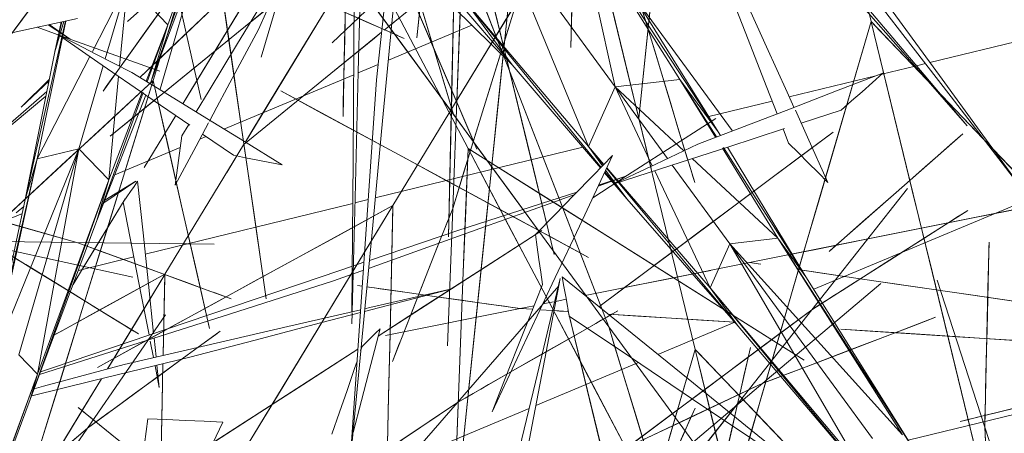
# Model space of a CAD drawing. Header units: centimetres. Extents: x 511 to 2122, y 723 to 1373.
# Tile 35 of 89: x 1372 to 1384, y 993 to 998. Entities that reach past the tile are written whole.
import ezdxf

# ---------------------------------------------------------------- set-up
doc = ezdxf.new("R2010")
doc.units = ezdxf.units.CM
doc.layers.add('A-DETL-GENF', color=92, linetype='Continuous', lineweight=18)
doc.layers.add('G-IMPT', color=8, linetype='Continuous', lineweight=18)

# ---------------------------------------------------------------- blocks, each defined once
blk = doc.blocks.new('Vegetação 69 - Tree_Bamboo26_DWG-477148-PROJETO_TÉRREO')
at = {"layer": 'G-IMPT'}
for p, q in [((54.071, -29.467), (55.394, -37.824)), ((54.602, -38.712), (55.728, -34.342)), ((48.38, -34.74), (51.868, -37.12)), ((48.38, -34.74), (52.31, -37.375)), ((48.513, -34.816), (52.31, -37.375)), ((51.315, -43.498), (48.863, -36.415)), ((52.322, -36.334), (55.641, -37.943)), ((52.322, -36.334), (56.35, -38.353)), ((52.764, -36.59), (56.345, -39.181)), ((52.764, -36.59), (56.35, -38.353)), ((51.868, -37.12), (54.921, -39.19)), ((52.31, -37.375), (51.868, -37.12)), ((51.868, -37.12), (55.63, -39.6)), ((52.758, -37.11), (52.31, -37.375)), ((52.758, -37.11), (56.345, -39.181)), ((52.31, -37.375), (56.345, -39.181)), ((52.31, -37.375), (55.63, -39.6)), ((55.517, -37.883), (55.435, -37.711)), ((55.435, -37.711), (55.517, -37.883)), ((58.276, -39.172), (55.641, -37.943)), ((58.517, -39.37), (55.641, -37.943)), ((55.641, -37.943), (56.35, -38.353)), ((48.138, -38.337), (49.421, -46.436)), ((56.345, -39.181), (56.35, -38.353)), ((58.029, -39.806), (56.35, -38.353)), ((58.507, -39.38), (56.35, -38.353)), ((57.759, -38.931), (57.391, -38.29)), ((57.391, -38.29), (57.78, -38.941)), ((54.602, -38.712), (53.94, -41.279)), ((54.071, -38.614), (54.071, -39.716)), ((57.048, -40.679), (54.921, -39.19)), ((55.63, -39.6), (54.921, -39.19)), ((57.11, -40.645), (54.921, -39.19)), ((56.345, -39.181), (55.63, -39.6)), ((56.345, -39.181), (57.793, -40.017)), ((58.276, -39.172), (58.805, -39.427)), ((58.804, -39.477), (58.276, -39.172)), ((58.805, -39.442), (58.282, -39.176)), ((58.443, -39.519), (58.811, -39.17)), ((58.811, -39.192), (58.443, -39.519)), ((55.482, -40.103), (55.22, -39.399)), ((55.266, -39.432), (55.482, -40.103)), ((58.803, -39.521), (58.518, -39.385)), ((58.803, -39.512), (58.527, -39.375)), ((51.506, -39.597), (51.933, -39.655)), ((51.933, -39.617), (51.506, -39.597)), ((52.416, -39.639), (52.091, -39.624)), ((52.091, -39.676), (52.456, -39.725)), ((55.63, -39.6), (57.525, -40.257)), ((55.63, -39.6), (57.122, -40.627)), ((55.697, -39.733), (55.911, -41.088)), ((59.234, -40.849), (58.111, -39.877)), ((54.071, -39.944), (54.071, -44.067)), ((57.913, -40.086), (59.234, -40.849)), ((55.667, -42.287), (53.602, -40.221)), ((56.527, -41.148), (55.699, -40.319)), ((57.711, -40.321), (59.234, -40.849)), ((56.527, -41.148), (55.971, -40.592)), ((55.971, -40.592), (56.527, -41.148)), ((58.514, -40.672), (58.695, -41.023)), ((57.303, -40.857), (57.242, -40.815)), ((58.266, -41.413), (57.291, -40.766)), ((59.067, -42.062), (57.303, -40.857)), ((57.303, -40.857), (59.022, -41.972)), ((57.303, -40.857), (58.266, -41.413)), ((57.305, -40.752), (58.266, -41.413)), ((56.118, -41.169), (56.303, -41.352)), ((58.643, -41.194), (58.266, -41.413)), ((59.647, -44.268), (56.715, -41.336)), ((58.987, -41.899), (58.266, -41.413)), ((55.519, -42.048), (56.058, -41.566)), ((55.975, -41.492), (55.996, -41.622)), ((55.491, -42.11), (55.229, -41.849)), ((55.229, -41.849), (55.491, -42.11)), ((56.054, -41.991), (56.479, -44.673)), ((50.9, -42.298), (51.315, -43.498)), ((58.582, -45.202), (55.706, -42.326)), ((52.02, -43.555), (51.819, -43.501)), ((51.819, -43.501), (52.025, -43.553)), ((52.746, -43.734), (52.706, -43.352)), ((51.347, -43.589), (51.27, -43.54)), ((52.508, -43.78), (52.473, -43.867)), ((52.473, -43.867), (52.508, -43.78)), ((52.77, -43.971), (52.748, -43.752)), ((52.897, -43.793), (52.916, -44.008)), ((52.925, -44.118), (53.08, -45.893)), ((54.071, -44.111), (54.071, -44.376)), ((57.893, -45.66), (57.175, -44.416)), ((57.175, -44.416), (57.893, -45.66)), ((54.071, -44.515), (54.071, -48.636)), ((56.494, -44.766), (56.56, -45.18)), ((56.593, -45.389), (56.866, -47.116)), ((57.177, -45.45), (57.536, -46.205)), ((58.938, -46.177), (55.94, -47.691)), ((49.443, -46.577), (49.779, -48.697)), ((51.263, -46.958), (51.335, -46.728)), ((51.335, -46.728), (51.263, -46.958)), ((57.29, -46.853), (55.94, -47.691)), ((51.148, -47.323), (51.22, -47.094)), ((51.22, -47.094), (51.148, -47.323)), ((57.377, -47.096), (53.611, -48.889)), ((54.061, -48.747), (57.377, -47.096)), ((57.377, -47.096), (55.94, -47.691)), ((51.316, -47.171), (51.307, -47.379)), ((51.14, -47.351), (51.056, -47.618)), ((51.305, -47.427), (51.297, -47.632)), ((60.949, -47.613), (52.192, -47.613)), ((53.602, -48.873), (55.94, -47.691)), ((58.612, -48.047), (54.061, -48.747)), ((55.058, -49.519), (58.612, -48.047)), ((49.978, -52.19), (46.849, -48.191)), ((53.329, -49.314), (53.27, -48.746)), ((53.289, -48.762), (53.329, -49.314)), ((54.061, -48.747), (53.633, -48.924)), ((54.061, -48.747), (53.649, -48.949)), ((54.061, -48.747), (53.653, -48.955)), ((55.058, -49.519), (54.061, -48.747)), ((53.57, -48.988), (50.004, -50.735)), ((52.905, -49.226), (53.495, -48.927)), ((53.508, -48.938), (52.905, -49.226)), ((53.539, -48.963), (52.905, -49.226)), ((53.577, -48.994), (53.261, -49.155)), ((49.843, -49.101), (50.094, -50.688)), ((52.905, -49.226), (50.004, -50.735)), ((53.248, -49.162), (50.855, -50.383)), ((55.058, -49.519), (53.407, -49.858)), ((53.472, -50.175), (55.058, -49.519)), ((53.543, -50.517), (55.058, -49.519)), ((53.743, -51.248), (58.411, -49.592)), ((55.058, -49.519), (54.899, -50.769)), ((58.411, -49.592), (54.899, -50.769)), ((55.058, -49.519), (58.411, -49.592)), ((50.094, -50.689), (50.427, -49.625)), ((62.499, -49.822), (49.766, -49.822)), ((53.302, -49.88), (50.855, -50.383)), ((51.59, -50.955), (53.329, -50.235)), ((56.974, -50.188), (53.743, -51.248)), ((46.294, -52.596), (50.855, -50.383)), ((46.825, -52.376), (50.855, -50.383)), ((50.004, -50.735), (50.855, -50.383)), ((51.59, -50.955), (50.855, -50.383)), ((46.294, -52.596), (50.004, -50.735)), ((51.475, -51.88), (53.359, -50.638)), ((53.65, -51.174), (54.899, -50.769)), ((54.899, -50.769), (53.653, -51.196)), ((53.743, -51.248), (54.899, -50.769)), ((46.825, -52.376), (51.59, -50.955)), ((47.216, -53.319), (51.59, -50.955)), ((47.286, -52.738), (51.59, -50.955)), ((51.59, -50.955), (51.475, -51.88)), ((53.421, -51.275), (50.624, -52.232)), ((51.063, -51.442), (51.146, -51.237)), ((51.146, -51.237), (51.082, -51.394)), ((51.475, -51.88), (53.413, -51.251)), ((53.743, -51.248), (53.663, -51.273)), ((54.071, -51.14), (54.071, -52.402)), ((53.414, -51.352), (50.624, -52.232)), ((46.685, -53.539), (51.475, -51.88)), ((47.216, -53.319), (51.475, -51.88)), ((51.475, -51.88), (50.624, -52.232)), ((51.113, -52.03), (51.108, -52.136)), ((46.685, -53.539), (50.624, -52.232)), ((49.978, -52.19), (51.816, -54.539)), ((50.353, -52.322), (51.37, -58.741)), ((53.209, -52.518), (53.5, -52.479)), ((53.584, -53.655), (53.523, -52.844)), ((54.071, -52.741), (54.071, -54.488)), ((47.092, -53.404), (47.092, -56.323)), ((54.071, -54.579), (54.071, -55.24)), ((54.071, -55.271), (54.071, -55.449)), ((54.071, -55.537), (54.071, -58.046))]:
    blk.add_line(p, q, dxfattribs=at)
at = {"layer": 'G-IMPT', "flags": 128}
for points in [[(53.696, -39.602), (54.859, -37.219), (56.837, -33.163), (61.139, -24.344)], [(52.838, -40.045), (51.073, -38.067), (48.068, -34.699), (41.535, -27.378)], [(51.584, -47.553), (49.86, -45.119), (46.926, -40.975), (40.547, -31.966)], [(45.987, -34.121), (47.756, -35.179), (49.716, -36.352), (51.676, -37.525), (53.636, -38.698)], [(52.095, -37.776), (50.52, -36.833), (48.945, -35.891), (47.37, -34.948), (46.007, -34.132)], [(54.602, -38.712), (55.177, -37.694), (55.752, -36.676), (56.327, -35.657), (56.902, -34.639)], [(58.797, -39.751), (58.826, -38.536), (58.855, -37.322), (58.885, -36.108), (58.914, -34.893)], [(44.376, -35.339), (45.992, -36.955), (47.607, -38.57), (49.222, -40.185), (50.837, -41.8)], [(55.801, -38.212), (55.382, -37.459), (54.963, -36.706), (54.544, -35.953), (54.125, -35.2)], [(49.956, -35.849), (50.048, -36.033), (50.39, -36.711), (50.732, -37.389), (51.073, -38.067)], [(51.073, -38.067), (50.547, -37.022), (50.021, -35.978), (49.956, -35.849)], [(51.933, -38.553), (51.461, -38.081), (50.391, -37.011), (49.321, -35.941)], [(56.095, -36.068), (55.721, -36.729), (55.348, -37.39), (54.975, -38.051), (54.602, -38.712)], [(50.153, -53.607), (48.822, -50.938), (46.556, -46.394), (41.631, -36.515)], [(54.951, -36.685), (55.536, -37.735), (56.12, -38.785), (56.704, -39.834), (57.289, -40.884)], [(57.483, -38.802), (57.123, -38.06), (56.5, -36.777)], [(56.5, -36.777), (57.049, -37.838), (57.568, -38.842)], [(51.315, -43.498), (50.779, -41.95), (50.197, -40.27), (49.615, -38.589), (49.033, -36.909)], [(49.033, -36.909), (49.5, -38.256), (49.966, -39.603), (50.433, -40.951), (50.9, -42.298)], [(50.591, -37.211), (51.344, -37.964), (51.933, -38.553)], [(51.933, -40.305), (51.934, -38.372), (51.934, -37.165)], [(52.053, -37.246), (52.058, -37.428), (52.098, -39.046)], [(52.604, -39.451), (53.167, -38.893), (53.731, -38.335), (54.295, -37.777), (54.859, -37.219)], [(54.859, -37.219), (54.749, -37.328), (54.639, -37.436), (54.53, -37.545), (54.42, -37.653)], [(52.706, -43.352), (52.561, -41.25), (52.416, -39.148), (52.296, -37.41)], [(52.344, -37.443), (52.365, -37.681), (52.603, -40.419), (52.842, -43.156), (52.895, -43.772)], [(57.287, -40.883), (55.989, -40.107), (54.691, -39.33), (53.393, -38.553), (52.095, -37.776)], [(54.42, -37.653), (54.044, -38.026), (53.668, -38.398), (53.291, -38.77), (52.915, -39.143)], [(51.498, -37.984), (50.869, -38.467), (50.239, -38.949), (49.609, -39.431), (48.979, -39.913)], [(51.15, -38.251), (51.237, -38.184), (51.324, -38.118), (51.411, -38.051), (51.498, -37.984)], [(53.602, -40.221), (53.404, -39.483), (53.206, -38.744), (53.008, -38.005), (52.971, -37.868)], [(52.98, -37.9), (53.291, -39.061), (53.602, -40.221)], [(62.001, -42.304), (61.115, -41.228), (60.228, -40.153), (59.342, -39.078), (58.456, -38.003)], [(58.456, -38.003), (59.143, -38.837), (59.831, -39.671), (60.518, -40.505), (61.206, -41.339)], [(52.284, -40.999), (51.981, -40.266), (51.679, -39.533), (51.376, -38.8), (51.073, -38.067)], [(51.073, -38.067), (51.132, -38.209), (51.191, -38.352), (51.25, -38.494), (51.309, -38.637)], [(49.469, -39.538), (49.89, -39.216), (50.31, -38.894), (50.73, -38.573), (51.15, -38.251)], [(57.289, -40.884), (56.917, -40.216), (56.545, -39.548), (56.173, -38.88), (55.801, -38.212)], [(49.121, -38.525), (49.583, -38.704), (50.045, -38.883), (50.507, -39.061), (50.969, -39.24)], [(53.056, -41.856), (52.833, -41.024), (52.61, -40.191), (52.387, -39.359), (52.164, -38.527)], [(52.164, -38.527), (52.274, -38.937), (52.384, -39.348), (52.494, -39.758), (52.604, -40.168)], [(55.2, -39.82), (54.108, -38.728), (53.831, -38.451)], [(53.834, -38.453), (54.482, -39.102), (55.2, -39.82)], [(50.565, -40.629), (49.997, -40.166), (49.428, -39.702), (48.86, -39.238), (48.292, -38.775)], [(51.309, -38.637), (51.511, -39.126), (51.713, -39.615), (51.915, -40.105), (52.117, -40.594)], [(53.6, -40.22), (52.53, -39.15), (52.09, -38.71)], [(52.096, -38.716), (52.848, -39.468), (53.6, -40.22)], [(52.839, -41.35), (53.279, -40.69), (53.72, -40.031), (54.161, -39.371), (54.602, -38.712)], [(53.636, -38.698), (54.549, -39.245), (55.461, -39.791), (56.374, -40.337), (57.287, -40.883)], [(54.602, -38.712), (54.516, -38.84), (54.43, -38.968), (54.344, -39.097), (54.259, -39.225)], [(48.862, -38.951), (50.033, -39.265), (51.204, -39.579), (51.933, -39.774)], [(51.933, -39.774), (51.232, -39.586), (50.047, -39.269), (48.862, -38.951)], [(57.434, -41.05), (58.423, -39.548), (58.816, -38.953)], [(52.098, -39.046), (52.079, -40.668), (52.059, -42.289), (52.041, -43.73)], [(52.915, -39.143), (52.837, -39.22), (52.759, -39.297), (52.681, -39.374), (52.604, -39.451)], [(50.969, -39.24), (50.868, -39.587), (50.767, -39.935), (50.666, -40.282), (50.565, -40.629)], [(54.259, -39.225), (53.965, -39.665), (53.67, -40.105), (53.376, -40.545), (53.082, -40.985)], [(56.283, -41.366), (57.047, -40.683), (57.811, -40.001), (58.575, -39.319)], [(58.575, -39.319), (58.316, -39.619), (58.056, -39.92), (57.797, -40.22), (57.538, -40.521)], [(44.586, -39.513), (45.6, -41.896), (46.614, -44.28), (47.627, -46.663), (48.641, -49.046)], [(55.145, -39.766), (54.235, -39.724), (53.326, -39.681), (52.536, -39.645)], [(52.089, -39.816), (52.375, -39.893), (53.546, -40.206)], [(53.602, -40.221), (52.417, -39.904), (52.089, -39.816)], [(52.544, -39.737), (53.489, -39.865), (54.481, -40), (55.472, -40.134)], [(55.472, -40.134), (55.391, -40.042), (55.309, -39.95), (55.227, -39.858), (55.145, -39.766)], [(56.44, -39.827), (56.826, -40.64), (57.29, -41.616)], [(57.319, -39.896), (57.836, -40.497), (58.353, -41.099), (58.87, -41.7), (59.387, -42.301)], [(57.604, -40.228), (57.533, -40.145), (57.461, -40.062), (57.39, -39.979), (57.319, -39.896)], [(56.986, -40.976), (56.631, -40.228), (56.496, -39.944)], [(49.86, -45.119), (49.404, -43.885), (48.947, -42.651), (48.491, -41.418), (48.035, -40.184)], [(52.604, -40.168), (52.915, -41.329), (53.226, -42.489), (53.537, -43.65), (53.848, -44.81)], [(53.546, -40.206), (53.56, -40.21), (53.574, -40.214), (53.588, -40.218), (53.602, -40.221)], [(58.985, -41.833), (58.64, -41.432), (58.295, -41.031), (57.949, -40.63), (57.604, -40.228)], [(51.989, -43.713), (51.976, -42.918), (51.954, -41.612), (51.933, -40.305)], [(53.846, -44.809), (52.776, -43.739), (51.707, -42.67), (50.637, -41.6), (49.567, -40.53)], [(52.117, -40.594), (52.159, -40.695), (52.201, -40.796), (52.242, -40.898), (52.284, -40.999)], [(57.538, -40.521), (56.933, -41.12), (56.329, -41.719), (55.724, -42.318), (55.12, -42.917)], [(59.496, -44.273), (59.285, -43.909), (58.5, -42.548), (57.714, -41.188), (57.405, -40.652)], [(57.405, -40.652), (57.885, -41.483), (58.841, -43.138), (59.496, -44.273)], [(52.382, -40.807), (53.594, -40.826), (54.807, -40.845), (56.019, -40.864), (57.231, -40.883)], [(57.289, -40.884), (56.062, -40.865), (54.835, -40.846), (53.609, -40.826), (52.382, -40.807)], [(56.239, -41.729), (55.861, -41.389), (55.227, -40.821)], [(55.227, -40.821), (55.45, -40.908), (55.672, -40.995), (55.895, -41.082), (56.118, -41.169)], [(53.082, -40.985), (53.021, -41.076), (52.96, -41.167), (52.9, -41.258), (52.839, -41.35)], [(57.826, -42.746), (57.228, -41.487), (57.015, -41.039)], [(57.091, -40.976), (59.387, -42.301), (63.296, -44.558), (67.721, -47.113)], [(57.231, -40.883), (57.246, -40.883), (57.26, -40.884), (57.274, -40.884), (57.289, -40.884)], [(67.703, -47.117), (67.496, -46.993), (64.28, -45.069), (57.289, -40.884)], [(75.939, -41.114), (72.602, -41.952), (66.923, -43.378), (54.573, -46.48)], [(59.647, -44.268), (58.755, -43.376), (57.827, -42.448), (56.899, -41.52), (56.715, -41.336)], [(56.715, -41.336), (57.459, -42.08), (58.204, -42.824), (58.948, -43.569)], [(56.501, -41.549), (56.845, -41.891), (57.571, -42.613), (58.297, -43.335), (59.024, -44.057)], [(57.29, -41.616), (57.808, -42.708), (58.326, -43.8), (58.845, -44.891), (59.048, -45.319)], [(50.837, -41.8), (51.59, -42.553), (52.342, -43.305), (53.094, -44.057), (53.846, -44.809)], [(57.762, -43.093), (57.128, -42.525), (56.494, -41.957), (56.269, -41.755)], [(66.534, -41.856), (64.079, -41.818), (61.624, -41.779), (59.17, -41.741), (56.715, -41.702)], [(56.715, -41.702), (59.702, -41.749), (62.689, -41.796), (65.676, -41.843), (68.663, -41.89)], [(48.675, -41.915), (48.972, -42.716), (49.268, -43.517), (49.564, -44.318), (49.86, -45.119)], [(61.349, -42.842), (59.181, -42.633), (57.014, -42.424), (54.846, -42.216), (52.678, -42.007)], [(52.678, -42.007), (54.36, -42.169), (56.041, -42.331), (57.722, -42.493), (59.404, -42.654)], [(53.848, -44.81), (53.65, -44.072), (53.452, -43.333), (53.254, -42.594), (53.056, -41.856)], [(47.832, -49.446), (50.587, -48.305), (55.278, -46.362), (65.477, -42.137)], [(55.12, -42.917), (55.22, -42.7), (55.319, -42.483), (55.419, -42.265), (55.519, -42.048)], [(57.15, -45.392), (56.877, -44.817), (56.279, -43.559), (55.681, -42.3)], [(55.681, -42.3), (56.145, -43.276), (56.609, -44.253), (57.072, -45.229), (57.15, -45.392)], [(58.582, -45.202), (57.933, -44.553), (57.032, -43.652), (56.131, -42.75), (55.706, -42.326)], [(55.706, -42.326), (55.887, -42.506), (56.544, -43.164), (57.202, -43.821), (57.859, -44.479)], [(51.096, -43.429), (50.969, -43.347), (50.592, -43.105), (50.215, -42.863), (49.837, -42.621)], [(59.281, -42.719), (58.693, -43.486), (58.105, -44.253), (57.516, -45.02), (56.928, -45.786)], [(59.048, -45.319), (58.979, -45.174), (58.595, -44.364), (58.21, -43.555), (57.826, -42.746)], [(57.59, -45.735), (55.483, -45.004), (53.376, -44.274), (51.27, -43.543), (49.163, -42.813)], [(49.163, -42.813), (50.942, -43.38), (52.722, -43.946), (54.501, -44.513), (56.28, -45.079)], [(49.777, -43.026), (50.339, -43.329), (50.968, -43.669), (51.597, -44.008)], [(57.228, -43.02), (58.786, -43.919), (59.404, -44.276)], [(59.024, -44.057), (58.708, -43.816), (58.393, -43.575), (58.078, -43.334), (57.762, -43.093)], [(51.978, -48.244), (53.111, -46.991), (54.244, -45.737), (55.376, -44.484), (56.509, -43.23)], [(56.509, -43.23), (55.907, -43.896), (55.306, -44.562), (54.704, -45.227), (54.103, -45.893)], [(56.213, -45.975), (57.809, -45.314), (59.404, -44.653), (61, -43.992), (62.596, -43.331)], [(49.976, -45.171), (48.681, -44.802), (47.386, -44.433), (46.092, -44.064), (44.797, -43.696)], [(49.108, -43.54), (50.279, -43.854), (51.45, -44.168), (52.621, -44.482), (53.792, -44.796)], [(53.848, -44.81), (52.663, -44.493), (51.478, -44.175), (50.293, -43.858), (49.108, -43.54)], [(51.597, -44.008), (51.535, -43.903), (51.472, -43.799), (51.409, -43.694), (51.347, -43.589)], [(52.043, -43.557), (54.893, -44.274), (57.967, -45.047), (61.041, -45.82), (64.114, -46.594)], [(61.203, -46.042), (58.857, -45.407), (56.511, -44.772), (54.165, -44.136), (52.043, -43.562)], [(44.4, -43.858), (46.228, -44.797), (48.057, -45.736), (49.885, -46.675), (51.713, -47.613)], [(52.019, -45.532), (51.998, -44.225), (51.991, -43.793)], [(52.04, -43.811), (52.039, -43.911), (52.019, -45.532)], [(57.049, -45.628), (57.387, -45.188), (57.725, -44.748), (58.062, -44.308), (58.4, -43.868)], [(50.928, -44.089), (51.576, -44.546), (52.224, -45.003), (52.872, -45.46), (53.52, -45.918)], [(51.286, -44.341), (51.197, -44.278), (51.107, -44.215), (51.017, -44.152), (50.928, -44.089)], [(51.446, -44.079), (51.335, -46.728), (51.323, -47.001)], [(52.441, -43.949), (52.215, -44.517), (51.921, -45.254), (51.628, -45.991), (51.335, -46.728)], [(51.468, -43.938), (51.814, -44.938), (52.271, -46.258), (52.655, -47.366)], [(52.646, -47.341), (52.386, -46.591), (52.044, -45.604), (51.703, -44.617), (51.468, -43.938)], [(52.698, -47.49), (52.215, -46.098), (51.468, -43.938)], [(52.346, -44.188), (52.386, -44.086), (52.427, -43.984)], [(53.218, -48.255), (53.173, -47.824), (53.017, -46.333), (52.862, -44.842), (52.781, -44.067)], [(51.563, -46.155), (51.759, -45.663), (51.954, -45.171), (52.15, -44.679), (52.346, -44.188)], [(56.78, -44.558), (56.522, -44.489), (56.264, -44.42), (56.006, -44.351), (55.748, -44.282)], [(55.748, -44.282), (56.437, -44.466), (57.126, -44.651), (57.815, -44.836), (58.504, -45.02)], [(47.35, -44.423), (49.156, -44.937), (50.962, -45.452), (52.767, -45.966), (54.573, -46.48)], [(53.016, -45.562), (52.584, -45.257), (52.151, -44.952), (51.719, -44.646), (51.286, -44.341)], [(58.362, -44.982), (57.967, -44.876), (57.571, -44.77), (57.176, -44.664), (56.78, -44.558)], [(53.792, -44.796), (53.806, -44.799), (53.82, -44.803), (53.834, -44.807), (53.848, -44.81)], [(63.816, -54.778), (62.259, -53.222), (59.609, -50.572), (53.848, -44.81)], [(57.224, -47.944), (55.173, -47.213), (53.121, -46.483), (51.07, -45.752), (49.018, -45.022)], [(49.018, -45.022), (50.61, -45.588), (52.201, -46.155), (53.792, -46.722), (55.383, -47.288)], [(51.713, -47.613), (50.405, -47.016), (49.096, -46.418), (47.788, -45.821), (46.479, -45.223)], [(50.844, -48.55), (50.598, -47.692), (50.352, -46.834), (50.106, -45.977), (49.86, -45.119)], [(49.86, -45.119), (49.908, -45.286), (49.956, -45.453), (50.004, -45.619), (50.052, -45.786)], [(54.573, -46.48), (53.424, -46.153), (52.275, -45.826), (51.125, -45.498), (49.976, -45.171)], [(50.97, -45.191), (53.52, -45.918), (57.861, -47.154), (67.298, -49.842)], [(56.28, -45.079), (58.04, -45.713), (59.8, -46.346), (61.56, -46.98), (63.32, -47.613)], [(48.664, -49.555), (47.335, -48.512), (46.005, -47.47), (44.676, -46.427), (43.346, -45.385)], [(57.94, -45.259), (56.636, -45.8), (55.332, -46.34), (54.027, -46.88), (52.723, -47.42)], [(53.52, -45.918), (53.394, -45.829), (53.268, -45.74), (53.142, -45.651), (53.016, -45.562)], [(58.072, -47.335), (57.474, -46.076), (57.237, -45.576)], [(48.822, -50.938), (48.56, -49.649), (48.297, -48.36), (48.035, -47.071), (47.773, -45.782)], [(53.778, -49.156), (52.715, -48.299), (51.651, -47.441), (50.587, -46.583), (49.523, -45.726)], [(49.523, -45.726), (50.063, -46.108), (50.602, -46.49), (51.142, -46.872), (51.682, -47.254)], [(50.052, -45.786), (50.216, -46.359), (50.38, -46.931), (50.544, -47.504), (50.708, -48.076)], [(62.493, -48.251), (60.122, -47.616), (57.75, -46.981), (55.379, -46.345), (53.008, -45.71)], [(53.008, -45.71), (55.893, -46.483), (58.779, -47.256), (61.664, -48.029), (64.55, -48.803)], [(54.523, -46.643), (56.004, -46.395), (57.485, -46.148), (58.966, -45.9), (60.448, -45.652)], [(56.928, -45.786), (56.958, -45.747), (56.989, -45.707), (57.019, -45.668), (57.049, -45.628)], [(45.073, -45.921), (45.943, -47.033), (46.813, -48.145), (47.684, -49.257), (48.554, -50.369)], [(54.103, -45.893), (53.758, -46.275), (53.413, -46.657), (53.068, -47.039), (52.723, -47.42)], [(52.723, -47.42), (53.595, -47.059), (54.468, -46.698), (55.34, -46.336), (56.213, -45.975)], [(53.08, -45.893), (53.142, -46.749), (53.205, -47.604), (53.257, -48.322)], [(56.126, -47.477), (55.474, -47.087), (54.823, -46.697), (54.172, -46.307), (53.52, -45.918)], [(53.52, -45.918), (54.524, -46.518), (55.527, -47.119), (56.531, -47.719), (57.534, -48.32)], [(43.262, -46.067), (44.888, -47.006), (46.514, -47.945), (48.14, -48.883), (49.766, -49.822)], [(51.335, -46.728), (51.392, -46.585), (51.449, -46.442), (51.506, -46.298), (51.563, -46.155)], [(61.818, -46.031), (60.183, -46.114), (58.548, -46.196), (56.913, -46.279), (55.278, -46.362)], [(55.278, -46.362), (56.49, -46.301), (57.702, -46.239), (58.914, -46.178), (60.126, -46.116)], [(57.301, -46.178), (56.85, -46.254), (56.398, -46.329), (55.947, -46.405), (55.496, -46.48)], [(61.19, -47.563), (60.404, -47.283), (59.229, -46.865), (58.054, -46.446), (56.88, -46.028)], [(56.88, -46.028), (57.504, -46.25), (58.128, -46.472), (58.751, -46.695), (59.375, -46.917)], [(54.57, -46.481), (52.278, -47.057), (49.985, -47.633), (47.692, -48.209), (45.399, -48.785)], [(48.121, -48.101), (49.734, -47.696), (51.346, -47.291), (52.958, -46.886), (54.57, -46.481)], [(54.573, -46.48), (53.196, -47.815), (51.82, -49.149), (50.443, -50.483), (49.066, -51.817)], [(49.066, -51.817), (50.427, -50.498), (51.788, -49.18), (53.148, -47.861), (54.509, -46.543)], [(64.245, -46.507), (61.677, -46.845), (59.109, -47.183), (56.542, -47.521), (53.974, -47.859)], [(54.509, -46.543), (54.525, -46.527), (54.541, -46.512), (54.557, -46.496), (54.573, -46.48)], [(55.496, -46.48), (55.253, -46.521), (55.01, -46.562), (54.766, -46.603), (54.523, -46.643)], [(59.081, -50.044), (58.18, -49.142), (57.278, -48.241), (56.377, -47.339), (55.475, -46.438)], [(55.475, -46.438), (56.133, -47.095), (56.79, -47.753), (57.448, -48.41), (58.105, -49.068)], [(60.324, -47.856), (59.117, -47.512), (57.91, -47.168), (56.703, -46.824), (55.496, -46.48)], [(55.496, -46.48), (56.304, -46.71), (57.111, -46.94), (57.918, -47.17), (58.726, -47.4)], [(55.804, -47.618), (57.915, -47.34), (60.025, -47.063), (62.135, -46.785), (64.245, -46.507)], [(51.682, -47.254), (51.924, -47.279), (52.166, -47.303), (52.408, -47.327), (52.649, -47.351)], [(55.383, -47.288), (57.162, -47.922), (58.941, -48.555), (60.72, -49.189), (62.499, -49.822)], [(49.766, -49.822), (48.731, -49.225), (47.696, -48.627), (46.662, -48.03), (45.627, -47.432)], [(48.554, -50.369), (47.972, -49.625), (47.39, -48.882), (46.808, -48.138), (46.226, -47.394)], [(49.978, -52.19), (49.463, -50.979), (48.948, -49.768), (48.433, -48.558), (47.918, -47.347)], [(51.056, -47.618), (51.108, -47.452), (51.14, -47.351)], [(52.723, -47.42), (52.537, -47.626), (52.35, -47.832), (52.164, -48.038), (51.978, -48.244)], [(52.649, -47.351), (52.932, -47.803), (53.214, -48.254), (53.496, -48.705), (53.778, -49.156)], [(59.367, -49.417), (58.101, -48.659), (56.126, -47.477)], [(51.09, -47.613), (48.676, -47.613), (46.262, -47.612), (43.848, -47.612), (41.434, -47.612)], [(44.739, -47.61), (46.327, -47.611), (47.915, -47.611), (49.502, -47.612), (51.09, -47.613)], [(50.969, -47.613), (49.917, -48.572), (48.865, -49.53), (47.813, -50.489), (46.761, -51.448)], [(46.761, -51.448), (48.005, -50.5), (49.249, -49.553), (50.493, -48.605), (51.737, -47.658)], [(48.141, -47.591), (48.311, -48.428), (48.481, -49.264), (48.652, -50.101), (48.822, -50.938)], [(50.587, -48.305), (51.892, -48.133), (53.196, -47.962), (54.5, -47.79), (55.804, -47.618)], [(51.737, -47.658), (51.545, -47.647), (51.353, -47.636), (51.161, -47.625), (50.969, -47.613)], [(60.949, -47.613), (58.948, -47.613), (56.896, -47.613), (54.845, -47.613), (52.794, -47.613)], [(52.794, -47.613), (54.439, -47.613), (56.083, -47.613), (57.728, -47.613), (59.373, -47.613)], [(49.547, -50.866), (48.036, -50.11), (46.524, -49.355), (45.013, -48.6), (43.502, -47.844)], [(53.974, -47.859), (53.127, -47.971), (52.281, -48.082), (51.434, -48.194), (50.587, -48.305)], [(50.708, -48.076), (50.742, -48.194), (50.776, -48.313), (50.81, -48.431), (50.844, -48.55)], [(51.281, -48.005), (51.146, -51.237), (50.735, -61.041)], [(51.249, -48.781), (51.152, -48.554), (51.056, -48.327), (51.008, -48.213)], [(51.008, -48.213), (51.45, -49.255), (52.037, -50.637), (52.623, -52.02), (53.21, -53.402)], [(47.024, -48.504), (47.915, -48.454), (48.806, -48.405), (49.696, -48.355), (50.587, -48.305)], [(49.894, -48.344), (49.3, -48.377), (48.705, -48.41), (48.111, -48.443), (47.516, -48.477)], [(50.587, -48.305), (50.414, -48.315), (50.241, -48.324), (50.067, -48.334), (49.894, -48.344)], [(50.826, -48.352), (50.635, -48.96), (50.286, -50.076), (50.094, -50.689)], [(50.427, -49.625), (50.654, -48.901), (50.826, -48.352)], [(54.004, -51.263), (53.342, -49.351), (53.079, -48.593)], [(51.178, -50.474), (51.196, -50.035), (51.249, -48.781)], [(51.249, -48.781), (51.214, -49.62), (51.184, -50.329)], [(51.964, -50.465), (51.785, -50.044), (51.606, -49.623), (51.427, -49.202), (51.249, -48.781)], [(47.791, -48.87), (48.009, -49.041), (48.227, -49.212), (48.446, -49.383), (48.664, -49.555)], [(57.026, -49.147), (56.768, -49.078), (56.51, -49.009), (56.252, -48.94), (55.994, -48.871)], [(55.994, -48.871), (56.683, -49.055), (57.372, -49.24), (58.061, -49.425), (58.751, -49.609)], [(48.641, -49.046), (48.975, -49.832), (49.31, -50.618), (49.644, -51.404), (49.978, -52.19)], [(53.498, -52.506), (53.412, -51.357), (53.327, -50.208), (53.241, -49.059)], [(53.241, -49.059), (53.331, -49.496), (53.422, -49.933), (53.513, -50.371), (53.604, -50.808)], [(53.703, -51.518), (56.459, -50.376), (59.221, -49.233)], [(50.97, -52.231), (49.804, -51.558), (48.638, -50.885), (47.472, -50.212), (46.306, -49.539)], [(46.306, -49.539), (46.881, -49.871), (47.455, -50.203), (48.03, -50.534), (48.605, -50.866)], [(46.713, -49.449), (47.173, -49.679), (47.633, -49.909), (48.093, -50.139), (48.554, -50.369)], [(49.763, -49.823), (47.399, -49.823), (45.035, -49.823), (42.671, -49.823), (40.307, -49.823)], [(43.114, -49.822), (44.776, -49.823), (46.439, -49.823), (48.101, -49.823), (49.763, -49.823)], [(49.766, -49.822), (48.106, -50.781), (46.446, -51.739), (44.785, -52.698), (43.125, -53.656)], [(43.125, -53.656), (44.766, -52.709), (46.407, -51.762), (48.048, -50.814), (49.689, -49.867)], [(49.689, -49.867), (49.708, -49.856), (49.728, -49.845), (49.747, -49.833), (49.766, -49.822)], [(61.332, -49.822), (59.34, -49.822), (57.348, -49.822), (55.356, -49.822), (53.363, -49.822)], [(53.363, -49.822), (54.816, -49.822), (56.269, -49.822), (57.722, -49.822), (59.175, -49.822)], [(62.567, -52.743), (60.516, -52.013), (58.464, -51.282), (56.413, -50.552), (54.361, -49.821)], [(54.361, -49.821), (55.953, -50.388), (57.544, -50.954), (59.135, -51.521), (60.726, -52.087)], [(48.554, -50.369), (48.802, -50.493), (49.05, -50.617), (49.299, -50.742), (49.547, -50.866)], [(53.21, -53.402), (52.899, -52.668), (52.587, -51.933), (52.275, -51.199), (51.964, -50.465)], [(52.896, -50.576), (53.786, -50.526), (54.677, -50.476), (55.568, -50.426), (56.459, -50.376)], [(53.388, -50.548), (53.265, -50.555), (53.142, -50.562), (53.019, -50.569), (52.896, -50.576)], [(55.766, -50.415), (55.171, -50.448), (54.577, -50.482), (53.982, -50.515), (53.388, -50.548)], [(56.459, -50.376), (56.286, -50.386), (56.112, -50.396), (55.939, -50.405), (55.766, -50.415)], [(48.605, -50.866), (50.231, -51.805), (51.857, -52.744), (53.483, -53.683), (55.109, -54.621)], [(49.269, -54.479), (49.157, -53.594), (49.045, -52.709), (48.934, -51.823), (48.822, -50.938)], [(48.822, -50.938), (48.844, -51.11), (48.865, -51.282), (48.887, -51.455), (48.909, -51.627)], [(53.604, -50.808), (53.724, -51.758), (53.845, -52.708), (53.965, -53.657), (54.086, -54.607)], [(48.909, -51.627), (48.983, -52.218), (49.058, -52.808), (49.133, -53.399), (49.207, -53.99)], [(51.039, -53.797), (51.091, -52.543), (51.113, -52.03)], [(53.811, -52.438), (54.351, -52.365), (55.493, -52.211), (56.635, -52.057), (57.777, -51.903)], [(48.965, -56.635), (49.51, -55.285), (50.055, -53.936), (50.601, -52.587), (50.793, -52.11)], [(50.793, -52.11), (50.742, -52.238), (50.338, -53.238), (49.933, -54.238), (49.529, -55.238)], [(51.125, -55.569), (50.838, -54.724), (50.551, -53.879), (50.265, -53.034), (49.978, -52.19)], [(49.978, -52.19), (50.034, -52.354), (50.09, -52.518), (50.145, -52.683), (50.201, -52.847)], [(51.108, -52.136), (51.044, -53.67), (50.98, -55.204), (50.915, -56.738), (50.851, -58.272)], [(55.109, -54.621), (54.074, -54.024), (53.039, -53.426), (52.004, -52.829), (50.97, -52.231)], [(52.713, -55.946), (54.512, -55.011), (56.312, -54.075), (58.111, -53.139), (59.91, -52.203)], [(56.053, -52.369), (55.112, -52.546), (54.171, -52.723), (53.854, -52.782)], [(49.481, -52.645), (49.37, -52.997), (48.805, -54.802), (48.334, -56.302)], [(48.334, -56.302), (48.361, -56.216), (49.05, -54.019), (49.481, -52.645)], [(52.289, -53.076), (52.519, -52.937), (52.749, -52.797), (52.979, -52.658), (53.209, -52.518)], [(50.992, -52.783), (51.013, -52.822), (51.033, -52.861), (51.054, -52.901), (51.074, -52.94)], [(52.584, -55.828), (52.186, -55.067), (51.788, -54.306), (51.39, -53.544), (50.992, -52.783)], [(53.792, -52.794), (53.23, -52.899), (52.289, -53.076)], [(50.201, -52.847), (50.392, -53.411), (50.584, -53.975), (50.775, -54.539), (50.966, -55.103)], [(51.074, -52.94), (51.303, -53.377), (51.531, -53.814), (51.76, -54.251), (51.988, -54.688)], [(58.283, -53.176), (56.89, -53.869), (55.498, -54.561), (54.106, -55.254), (52.713, -55.946)], [(50.851, -58.272), (50.898, -57.153), (50.945, -56.034), (50.992, -54.915), (51.039, -53.797)], [(54.086, -54.607), (53.961, -54.369), (53.835, -54.131), (53.71, -53.893), (53.584, -53.655)], [(49.207, -53.99), (49.223, -54.112), (49.238, -54.234), (49.254, -54.357), (49.269, -54.479)], [(44.177, -54.363), (44.469, -54.419), (45.308, -54.578), (46.147, -54.738), (46.985, -54.897)], [(46.985, -54.897), (45.693, -54.651), (44.401, -54.406), (44.177, -54.363)], [(47.203, -54.461), (47.202, -55.353), (47.202, -56.246), (47.201, -57.138), (47.2, -58.03)], [(47.203, -54.954), (47.203, -54.831), (47.203, -54.708), (47.203, -54.584), (47.203, -54.461)], [(49.96, -54.676), (46.985, -54.897), (41.922, -55.273), (30.913, -56.089)], [(34.178, -54.622), (37.748, -54.622), (41.317, -54.622), (44.887, -54.622), (48.457, -54.622)], [(55.106, -54.622), (52.742, -54.622), (50.378, -54.622), (48.014, -54.622), (45.65, -54.622)], [(48.457, -54.622), (50.119, -54.622), (51.782, -54.622), (53.444, -54.622), (55.106, -54.622)], [(55.109, -54.621), (53.449, -55.58), (51.789, -56.539), (50.128, -57.497), (48.468, -58.456)], [(48.468, -58.456), (50.109, -57.508), (51.75, -56.561), (53.391, -55.614), (55.032, -54.666)], [(56.423, -54.564), (55.105, -55.109), (53.787, -55.655), (52.468, -56.2), (51.15, -56.746)], [(51.988, -54.688), (52.137, -54.973), (52.286, -55.258), (52.435, -55.543), (52.584, -55.828)], [(55.032, -54.666), (55.051, -54.655), (55.07, -54.644), (55.09, -54.633), (55.109, -54.621)], [(77.139, -54.621), (73.698, -54.621), (67.842, -54.621), (55.109, -54.621)], [(50.432, -55.824), (49.57, -55.592), (48.709, -55.361), (47.847, -55.129), (46.985, -54.897)], [(46.985, -54.897), (47.153, -54.942), (47.321, -54.987), (47.488, -55.032), (47.656, -55.077)], [(51.15, -56.746), (52.242, -56.261), (53.334, -55.776), (54.426, -55.291), (55.518, -54.807)], [(47.2, -57.336), (47.201, -56.74), (47.202, -56.145), (47.202, -55.549), (47.203, -54.954)], [(47.656, -55.077), (48.231, -55.232), (48.806, -55.387), (49.381, -55.541), (49.956, -55.696)], [(50.966, -55.103), (51.006, -55.219), (51.046, -55.336), (51.085, -55.453), (51.125, -55.569)], [(49.529, -55.238), (48.901, -56.794), (48.272, -58.35), (47.643, -59.906), (47.015, -61.462)], [(49.956, -55.696), (50.075, -55.728), (50.194, -55.76), (50.313, -55.792), (50.432, -55.824)]]:
    blk.add_lwpolyline(points, dxfattribs=at)
blk = doc.blocks.new('Vegetação 69 - Vegetação 69-476257-PROJETO_TÉRREO')
at = {"xscale": 0.6422813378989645, "yscale": 0.6422813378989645, "zscale": 0.6422813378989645}
blk.add_blockref('Vegetação 69 - Tree_Bamboo26_DWG-477148-PROJETO_TÉRREO', (-33.484, 17.562), dxfattribs=at)

msp = doc.modelspace()

# ---------------------------------------------------------------- block references
at = {"layer": 'A-DETL-GENF', "rotation": 103.707726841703}
msp.add_blockref('Vegetação 69 - Vegetação 69-476257-PROJETO_TÉRREO', (1365.59, 991.882), dxfattribs=at)

doc.saveas('drawing.dxf')
